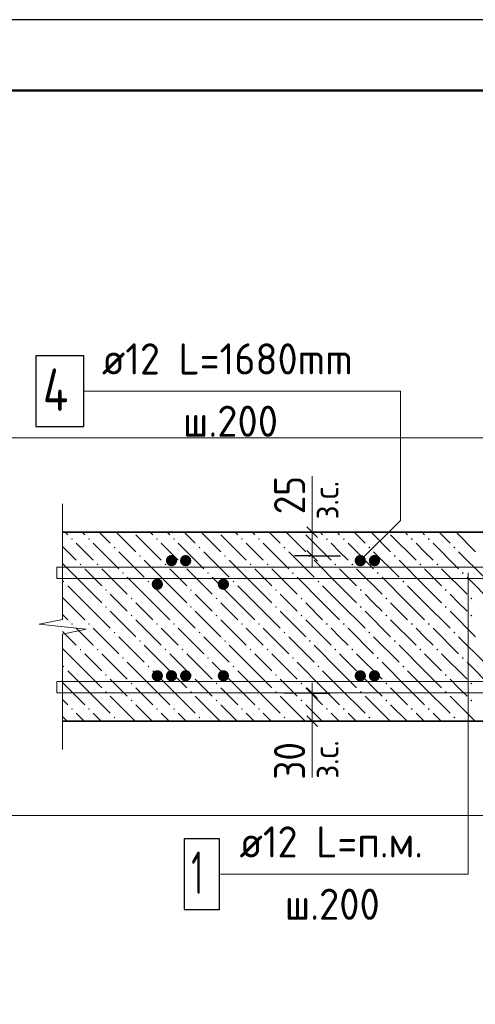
# Model space of a CAD drawing. Header units: millimetres. Extents: x 0 to 42000, y 0 to 29700.
# Tile 7 of 25: x 3920 to 7137, y 22748 to 29700. Entities that reach past the tile are written whole.
import ezdxf

# ---------------------------------------------------------------- set-up
doc = ezdxf.new("R2010")
doc.units = ezdxf.units.MM
for name, color, linetype, lineweight in [('Standard', 7, 'Continuous', 25), ('ЖБ Перекрытие верхний уровень', 7, 'Continuous', 18), ('Обрамление П-обр. равн.', 7, 'Continuous', 25), ('Размерная линия_ общее', 7, 'Continuous', 13), ('Ребро вкладыша арматура S1', 7, 'Continuous', 25), ('Фоновоя арматура Х1', 7, 'Continuous', 25)]:
    doc.layers.add(name, color=color, linetype=linetype, lineweight=lineweight)
doc.styles.add('ISOCPEUR', font='txt')

msp = doc.modelspace()

# ---------------------------------------------------------------- hatches: boundary and pattern name
at = {"layer": 'ЖБ Перекрытие верхний уровень', "linetype": 'Continuous', "lineweight": 18, "transparency": 33554687}
for points in [[(4282.8, 26033.5), (4289.3, 26040), (4295.8, 26033.5), (4289.3, 26027)], [(4402.8, 26033.5), (4409.3, 26040), (4415.8, 26033.5), (4409.3, 26027)], [(4882.8, 26033.5), (4889.3, 26040), (4895.8, 26033.5), (4889.3, 26027)], [(5002.8, 26033.5), (5009.3, 26040), (5015.8, 26033.5), (5009.3, 26027)], [(5482.8, 26033.5), (5489.3, 26040), (5495.8, 26033.5), (5489.3, 26027)], [(5602.8, 26033.5), (5609.3, 26040), (5615.8, 26033.5), (5609.3, 26027)], [(6082.8, 26033.5), (6089.3, 26040), (6095.8, 26033.5), (6089.3, 26027)], [(6202.8, 26033.5), (6209.3, 26040), (6215.8, 26033.5), (6209.3, 26027)], [(6682.8, 26033.5), (6689.3, 26040), (6695.8, 26033.5), (6689.3, 26027)], [(6802.8, 26033.5), (6809.3, 26040), (6815.8, 26033.5), (6809.3, 26027)], [(4582.8, 25973.5), (4589.3, 25980), (4595.8, 25973.5), (4589.3, 25967)], [(5182.8, 25973.5), (5189.3, 25980), (5195.8, 25973.5), (5189.3, 25967)], [(5782.8, 25973.5), (5789.3, 25980), (5795.8, 25973.5), (5789.3, 25967)], [(6382.8, 25973.5), (6389.3, 25980), (6395.8, 25973.5), (6389.3, 25967)], [(6982.8, 25973.5), (6989.3, 25980), (6995.8, 25973.5), (6989.3, 25967)], [(4342.8, 25853.5), (4349.3, 25860), (4355.8, 25853.5), (4349.3, 25847)], [(4462.8, 25853.5), (4469.3, 25860), (4475.8, 25853.5), (4469.3, 25847)], [(4762.8, 25913.5), (4769.3, 25920), (4775.8, 25913.5), (4769.3, 25907)], [(4942.8, 25853.5), (4949.3, 25860), (4955.8, 25853.5), (4949.3, 25847)], [(5062.8, 25853.5), (5069.3, 25860), (5075.8, 25853.5), (5069.3, 25847)], [(5362.8, 25913.5), (5369.3, 25920), (5375.8, 25913.5), (5369.3, 25907)], [(5542.8, 25853.5), (5549.3, 25860), (5555.8, 25853.5), (5549.3, 25847)], [(5662.8, 25853.5), (5669.3, 25860), (5675.8, 25853.5), (5669.3, 25847)], [(5962.8, 25913.5), (5969.3, 25920), (5975.8, 25913.5), (5969.3, 25907)], [(6142.8, 25853.5), (6149.3, 25860), (6155.8, 25853.5), (6149.3, 25847)], [(6262.8, 25853.5), (6269.3, 25860), (6275.8, 25853.5), (6269.3, 25847)], [(6562.8, 25913.5), (6569.3, 25920), (6575.8, 25913.5), (6569.3, 25907)], [(6742.8, 25853.5), (6749.3, 25860), (6755.8, 25853.5), (6749.3, 25847)], [(6862.8, 25853.5), (6869.3, 25860), (6875.8, 25853.5), (6869.3, 25847)], [(4642.8, 25793.5), (4649.3, 25800), (4655.8, 25793.5), (4649.3, 25787)], [(5242.8, 25793.5), (5249.3, 25800), (5255.8, 25793.5), (5249.3, 25787)], [(5842.8, 25793.5), (5849.3, 25800), (5855.8, 25793.5), (5849.3, 25787)], [(6442.8, 25793.5), (6449.3, 25800), (6455.8, 25793.5), (6449.3, 25787)], [(7042.8, 25793.5), (7049.3, 25800), (7055.8, 25793.5), (7049.3, 25787)], [(4223, 25733.7), (4229.3, 25740), (4235.8, 25733.5), (4229.3, 25727), (4223, 25733.3)], [(4822.8, 25733.5), (4829.3, 25740), (4835.8, 25733.5), (4829.3, 25727)], [(5422.8, 25733.5), (5429.3, 25740), (5435.8, 25733.5), (5429.3, 25727)], [(6022.8, 25733.5), (6029.3, 25740), (6035.8, 25733.5), (6029.3, 25727)], [(6622.8, 25733.5), (6629.3, 25740), (6635.8, 25733.5), (6629.3, 25727)], [(4522.8, 25673.5), (4529.3, 25680), (4535.8, 25673.5), (4529.3, 25667)], [(5122.8, 25673.5), (5129.3, 25680), (5135.8, 25673.5), (5129.3, 25667)], [(5722.8, 25673.5), (5729.3, 25680), (5735.8, 25673.5), (5729.3, 25667)], [(6322.8, 25673.5), (6329.3, 25680), (6335.8, 25673.5), (6329.3, 25667)], [(6922.8, 25673.5), (6929.3, 25680), (6935.8, 25673.5), (6929.3, 25667)], [(4702.8, 25613.5), (4709.3, 25620), (4715.8, 25613.5), (4709.3, 25607)], [(5302.8, 25613.5), (5309.3, 25620), (5315.8, 25613.5), (5309.3, 25607)], [(5902.8, 25613.5), (5909.3, 25620), (5915.8, 25613.5), (5909.3, 25607)], [(6502.8, 25613.5), (6509.3, 25620), (6515.8, 25613.5), (6509.3, 25607)], [(7102.8, 25613.5), (7109.3, 25620), (7115.8, 25613.5), (7109.3, 25607)], [(4522.8, 25553.5), (4529.3, 25560), (4535.8, 25553.5), (4529.3, 25547)], [(5122.8, 25553.5), (5129.3, 25560), (5135.8, 25553.5), (5129.3, 25547)], [(5722.8, 25553.5), (5729.3, 25560), (5735.8, 25553.5), (5729.3, 25547)], [(6322.8, 25553.5), (6329.3, 25560), (6335.8, 25553.5), (6329.3, 25547)], [(6922.8, 25553.5), (6929.3, 25560), (6935.8, 25553.5), (6929.3, 25547)], [(4702.8, 25493.5), (4709.3, 25500), (4715.8, 25493.5), (4709.3, 25487)], [(5302.8, 25493.5), (5309.3, 25500), (5315.8, 25493.5), (5309.3, 25487)], [(5902.8, 25493.5), (5909.3, 25500), (5915.8, 25493.5), (5909.3, 25487)], [(6502.8, 25493.5), (6509.3, 25500), (6515.8, 25493.5), (6509.3, 25487)], [(7102.8, 25493.5), (7109.3, 25500), (7115.8, 25493.5), (7109.3, 25487)], [(4282.8, 25433.5), (4289.3, 25440), (4295.8, 25433.5), (4289.3, 25427)], [(4402.8, 25433.5), (4409.3, 25440), (4415.8, 25433.5), (4409.3, 25427)], [(4582.8, 25373.5), (4589.3, 25380), (4595.8, 25373.5), (4589.3, 25367)], [(4882.8, 25433.5), (4889.3, 25440), (4895.8, 25433.5), (4889.3, 25427)], [(5002.8, 25433.5), (5009.3, 25440), (5015.8, 25433.5), (5009.3, 25427)], [(5182.8, 25373.5), (5189.3, 25380), (5195.8, 25373.5), (5189.3, 25367)], [(5482.8, 25433.5), (5489.3, 25440), (5495.8, 25433.5), (5489.3, 25427)], [(5602.8, 25433.5), (5609.3, 25440), (5615.8, 25433.5), (5609.3, 25427)], [(5782.8, 25373.5), (5789.3, 25380), (5795.8, 25373.5), (5789.3, 25367)], [(6082.8, 25433.5), (6089.3, 25440), (6095.8, 25433.5), (6089.3, 25427)], [(6202.8, 25433.5), (6209.3, 25440), (6215.8, 25433.5), (6209.3, 25427)], [(6382.8, 25373.5), (6389.3, 25380), (6395.8, 25373.5), (6389.3, 25367)], [(6682.8, 25433.5), (6689.3, 25440), (6695.8, 25433.5), (6689.3, 25427)], [(6802.8, 25433.5), (6809.3, 25440), (6815.8, 25433.5), (6809.3, 25427)], [(6982.8, 25373.5), (6989.3, 25380), (6995.8, 25373.5), (6989.3, 25367)], [(4762.8, 25313.5), (4769.3, 25320), (4775.8, 25313.5), (4769.3, 25307)], [(5362.8, 25313.5), (5369.3, 25320), (5375.8, 25313.5), (5369.3, 25307)], [(5962.8, 25313.5), (5969.3, 25320), (5975.8, 25313.5), (5969.3, 25307)], [(6562.8, 25313.5), (6569.3, 25320), (6575.8, 25313.5), (6569.3, 25307)], [(4342.8, 25253.5), (4349.3, 25260), (4355.8, 25253.5), (4349.3, 25247)], [(4462.8, 25253.5), (4469.3, 25260), (4475.8, 25253.5), (4469.3, 25247)], [(4942.8, 25253.5), (4949.3, 25260), (4955.8, 25253.5), (4949.3, 25247)], [(5062.8, 25253.5), (5069.3, 25260), (5075.8, 25253.5), (5069.3, 25247)], [(5542.8, 25253.5), (5549.3, 25260), (5555.8, 25253.5), (5549.3, 25247)], [(5662.8, 25253.5), (5669.3, 25260), (5675.8, 25253.5), (5669.3, 25247)], [(6142.8, 25253.5), (6149.3, 25260), (6155.8, 25253.5), (6149.3, 25247)], [(6262.8, 25253.5), (6269.3, 25260), (6275.8, 25253.5), (6269.3, 25247)], [(6742.8, 25253.5), (6749.3, 25260), (6755.8, 25253.5), (6749.3, 25247)], [(6862.8, 25253.5), (6869.3, 25260), (6875.8, 25253.5), (6869.3, 25247)], [(4642.8, 25193.5), (4649.3, 25200), (4655.8, 25193.5), (4649.3, 25187)], [(5242.8, 25193.5), (5249.3, 25200), (5255.8, 25193.5), (5249.3, 25187)], [(5842.8, 25193.5), (5849.3, 25200), (5855.8, 25193.5), (5849.3, 25187)], [(6442.8, 25193.5), (6449.3, 25200), (6455.8, 25193.5), (6449.3, 25187)], [(7042.8, 25193.5), (7049.3, 25200), (7055.8, 25193.5), (7049.3, 25187)], [(4223, 25133.7), (4229.3, 25140), (4235.8, 25133.5), (4229.3, 25127), (4223, 25133.3)], [(4822.8, 25133.5), (4829.3, 25140), (4835.8, 25133.5), (4829.3, 25127)], [(5422.8, 25133.5), (5429.3, 25140), (5435.8, 25133.5), (5429.3, 25127)], [(6022.8, 25133.5), (6029.3, 25140), (6035.8, 25133.5), (6029.3, 25127)], [(6622.8, 25133.5), (6629.3, 25140), (6635.8, 25133.5), (6629.3, 25127)], [(4522.8, 25073.5), (4529.3, 25080), (4535.8, 25073.5), (4529.3, 25067)], [(5122.8, 25073.5), (5129.3, 25080), (5135.8, 25073.5), (5129.3, 25067)], [(5722.8, 25073.5), (5729.3, 25080), (5735.8, 25073.5), (5729.3, 25067)], [(6322.8, 25073.5), (6329.3, 25080), (6335.8, 25073.5), (6329.3, 25067)], [(6922.8, 25073.5), (6929.3, 25080), (6935.8, 25073.5), (6929.3, 25067)], [(4522.8, 24953.5), (4529.3, 24960), (4535.8, 24953.5), (4529.3, 24947)], [(4702.8, 25013.5), (4709.3, 25020), (4715.8, 25013.5), (4709.3, 25007)], [(5122.8, 24953.5), (5129.3, 24960), (5135.8, 24953.5), (5129.3, 24947)], [(5302.8, 25013.5), (5309.3, 25020), (5315.8, 25013.5), (5309.3, 25007)], [(5722.8, 24953.5), (5729.3, 24960), (5735.8, 24953.5), (5729.3, 24947)], [(5902.8, 25013.5), (5909.3, 25020), (5915.8, 25013.5), (5909.3, 25007)], [(6322.8, 24953.5), (6329.3, 24960), (6335.8, 24953.5), (6329.3, 24947)], [(6502.8, 25013.5), (6509.3, 25020), (6515.8, 25013.5), (6509.3, 25007)], [(6922.8, 24953.5), (6929.3, 24960), (6935.8, 24953.5), (6929.3, 24947)], [(7102.8, 25013.5), (7109.3, 25020), (7115.8, 25013.5), (7109.3, 25007)], [(4702.8, 24893.5), (4709.3, 24900), (4715.8, 24893.5), (4709.3, 24887)], [(5302.8, 24893.5), (5309.3, 24900), (5315.8, 24893.5), (5309.3, 24887)], [(5902.8, 24893.5), (5909.3, 24900), (5915.8, 24893.5), (5909.3, 24887)], [(6502.8, 24893.5), (6509.3, 24900), (6515.8, 24893.5), (6509.3, 24887)], [(7102.8, 24893.5), (7109.3, 24900), (7115.8, 24893.5), (7109.3, 24887)], [(4282.8, 24833.5), (4289.3, 24840), (4295.8, 24833.5), (4289.3, 24827)], [(4402.8, 24833.5), (4409.3, 24840), (4415.8, 24833.5), (4409.3, 24827)], [(4882.8, 24833.5), (4889.3, 24840), (4895.8, 24833.5), (4889.3, 24827)], [(5002.8, 24833.5), (5009.3, 24840), (5015.8, 24833.5), (5009.3, 24827)], [(5482.8, 24833.5), (5489.3, 24840), (5495.8, 24833.5), (5489.3, 24827)], [(5602.8, 24833.5), (5609.3, 24840), (5615.8, 24833.5), (5609.3, 24827)], [(6082.8, 24833.5), (6089.3, 24840), (6095.8, 24833.5), (6089.3, 24827)], [(6202.8, 24833.5), (6209.3, 24840), (6215.8, 24833.5), (6209.3, 24827)], [(6682.8, 24833.5), (6689.3, 24840), (6695.8, 24833.5), (6689.3, 24827)], [(6802.8, 24833.5), (6809.3, 24840), (6815.8, 24833.5), (6809.3, 24827)], [(4582.8, 24773.5), (4589.3, 24780), (4595.8, 24773.5), (4589.3, 24767)], [(5182.8, 24773.5), (5189.3, 24780), (5195.8, 24773.5), (5189.3, 24767)], [(5782.8, 24773.5), (5789.3, 24780), (5795.8, 24773.5), (5789.3, 24767)], [(6382.8, 24773.5), (6389.3, 24780), (6395.8, 24773.5), (6389.3, 24767)], [(6982.8, 24773.5), (6989.3, 24780), (6995.8, 24773.5), (6989.3, 24767)]]:
    msp.add_hatch(color=7, dxfattribs=at).paths.add_polyline_path(points, flags=16)
at = {"layer": 'Обрамление П-обр. равн.', "linetype": 'Continuous', "lineweight": 25, "transparency": 33554687}
for points in [[(5031.8, 25881), (5028.7, 25896.3), (5020, 25909.3), (5007.1, 25918), (4991.8, 25921), (4976.5, 25918), (4963.5, 25909.3), (4954.8, 25896.3), (4951.8, 25881), (4954.8, 25865.7), (4963.5, 25852.7), (4976.5, 25844), (4991.8, 25841), (5007.1, 25844), (5020, 25852.7), (5028.7, 25865.7)], [(5131.8, 25881), (5128.7, 25896.3), (5120, 25909.3), (5107.1, 25918), (5091.8, 25921), (5076.5, 25918), (5063.5, 25909.3), (5054.8, 25896.3), (5051.8, 25881), (5054.8, 25865.7), (5063.5, 25852.7), (5076.5, 25844), (5091.8, 25841), (5107.1, 25844), (5120, 25852.7), (5128.7, 25865.7)], [(6365.1, 25881), (6362.1, 25896.3), (6353.4, 25909.3), (6340.4, 25918), (6325.1, 25921), (6309.8, 25918), (6296.8, 25909.3), (6288.1, 25896.3), (6285.1, 25881), (6288.1, 25865.7), (6296.8, 25852.7), (6309.8, 25844), (6325.1, 25841), (6340.4, 25844), (6353.4, 25852.7), (6362.1, 25865.7)], [(6465.1, 25881), (6462.1, 25896.3), (6453.4, 25909.3), (6440.4, 25918), (6425.1, 25921), (6409.8, 25918), (6396.8, 25909.3), (6388.1, 25896.3), (6385.1, 25881), (6388.1, 25865.7), (6396.8, 25852.7), (6409.8, 25844), (6425.1, 25841), (6440.4, 25844), (6453.4, 25852.7), (6462.1, 25865.7)], [(5031.8, 25067.7), (5028.7, 25083), (5020, 25096), (5007.1, 25104.6), (4991.8, 25107.7), (4976.5, 25104.6), (4963.5, 25096), (4954.8, 25083), (4951.8, 25067.7), (4954.8, 25052.4), (4963.5, 25039.4), (4976.5, 25030.7), (4991.8, 25027.7), (5007.1, 25030.7), (5020, 25039.4), (5028.7, 25052.4)], [(5131.8, 25067.7), (5128.7, 25083), (5120, 25096), (5107.1, 25104.6), (5091.8, 25107.7), (5076.5, 25104.6), (5063.5, 25096), (5054.8, 25083), (5051.8, 25067.7), (5054.8, 25052.4), (5063.5, 25039.4), (5076.5, 25030.7), (5091.8, 25027.7), (5107.1, 25030.7), (5120, 25039.4), (5128.7, 25052.4)], [(6365.1, 25067.7), (6362.1, 25083), (6353.4, 25096), (6340.4, 25104.6), (6325.1, 25107.7), (6309.8, 25104.6), (6296.8, 25096), (6288.1, 25083), (6285.1, 25067.7), (6288.1, 25052.4), (6296.8, 25039.4), (6309.8, 25030.7), (6325.1, 25027.7), (6340.4, 25030.7), (6353.4, 25039.4), (6362.1, 25052.4)], [(6465.1, 25067.7), (6462.1, 25083), (6453.4, 25096), (6440.4, 25104.6), (6425.1, 25107.7), (6409.8, 25104.6), (6396.8, 25096), (6388.1, 25083), (6385.1, 25067.7), (6388.1, 25052.4), (6396.8, 25039.4), (6409.8, 25030.7), (6425.1, 25027.7), (6440.4, 25030.7), (6453.4, 25039.4), (6462.1, 25052.4)]]:
    msp.add_hatch(color=7, dxfattribs=at).paths.add_polyline_path(points)
at = {"layer": 'Ребро вкладыша арматура S1', "linetype": 'Continuous', "lineweight": 25, "transparency": 33554687}
for points in [[(4931.8, 25714.3), (4928.7, 25729.6), (4920, 25742.6), (4907.1, 25751.3), (4891.8, 25754.3), (4876.5, 25751.3), (4863.5, 25742.6), (4854.8, 25729.6), (4851.8, 25714.3), (4854.8, 25699), (4863.5, 25686), (4876.5, 25677.4), (4891.8, 25674.3), (4907.1, 25677.4), (4920, 25686), (4928.7, 25699)], [(5398.4, 25714.3), (5395.4, 25729.6), (5386.7, 25742.6), (5373.7, 25751.3), (5358.4, 25754.3), (5343.1, 25751.3), (5330.1, 25742.6), (5321.5, 25729.6), (5318.4, 25714.3), (5321.5, 25699), (5330.1, 25686), (5343.1, 25677.4), (5358.4, 25674.3), (5373.7, 25677.4), (5386.7, 25686), (5395.4, 25699)], [(4931.8, 25067.7), (4928.7, 25083), (4920, 25096), (4907.1, 25104.6), (4891.8, 25107.7), (4876.5, 25104.6), (4863.5, 25096), (4854.8, 25083), (4851.8, 25067.7), (4854.8, 25052.4), (4863.5, 25039.4), (4876.5, 25030.7), (4891.8, 25027.7), (4907.1, 25030.7), (4920, 25039.4), (4928.7, 25052.4)], [(5398.4, 25067.7), (5395.4, 25083), (5386.7, 25096), (5373.7, 25104.6), (5358.4, 25107.7), (5343.1, 25104.6), (5330.1, 25096), (5321.5, 25083), (5318.4, 25067.7), (5321.5, 25052.4), (5330.1, 25039.4), (5343.1, 25030.7), (5358.4, 25027.7), (5373.7, 25030.7), (5386.7, 25039.4), (5395.4, 25052.4)]]:
    msp.add_hatch(color=7, dxfattribs=at).paths.add_polyline_path(points)

# ---------------------------------------------------------------- linework, layer by layer
at = {"layer": 'Standard', "color": 7, "linetype": 'Continuous', "lineweight": 13, "transparency": 33554687}
for p, q in [((5985.7, 26081), (5985.7, 26478.4)), ((4223, 26281), (4223, 25466.3)), ((4223, 25466.3), (4056.3, 25431.7)), ((4056.3, 25431.7), (4389.7, 25397)), ((4389.7, 25397), (4223, 25362.3)), ((4223, 25362.3), (4223, 24547.7)), ((5985.7, 24747.7), (5985.7, 24350.2)), ((4223, 24547.7), (4223, 24547.7))]:
    msp.add_line(p, q, dxfattribs=at)
at = {"layer": 'Standard', "color": 7, "linetype": 'Continuous', "lineweight": 25, "transparency": 33554687}
msp.add_lwpolyline([(0, 0), (42000, 0), (42000, 29700), (0, 29700), (0, 0)], close=True, dxfattribs=at)
at = {"layer": 'Standard', "color": 7, "linetype": 'Continuous', "lineweight": 50, "transparency": 33554687}
msp.add_lwpolyline([(2000, 29200), (41500, 29200), (41500, 500), (2000, 500), (2000, 29200)], close=True, dxfattribs=at)
at = {"layer": 'Standard', "color": 7, "linetype": 'Continuous', "lineweight": 13, "transparency": 33554687}
for points in [[(41500, 29200), (2000, 29200), (2000, 6000), (41500, 6000), (41500, 29200)], [(6325.1, 25881), (6607.9, 26163.8), (6607.9, 27077.6), (4373.2, 27077.6)], [(5338.3, 23667.7), (7086.6, 23667.7), (7086.6, 24078.5), (7086.6, 25794.3)]]:
    msp.add_lwpolyline(points, dxfattribs=at)
at = {"layer": 'Standard', "color": 254, "linetype": 'Continuous', "lineweight": 18, "true_color": 0xc4c4ff, "transparency": 33554687}
msp.add_lwpolyline([(3556.3, 24081), (21591.7, 24081), (21591.7, 26747.7), (3556.3, 26747.7), (3556.3, 24081)], dxfattribs=at)
at = {"layer": 'ЖБ Перекрытие верхний уровень', "color": 7, "linetype": 'Continuous', "lineweight": 35, "transparency": 33554687}
for p, q in [((12158.4, 26081), (4223, 26081)), ((4223, 24747.7), (12158.4, 24747.7))]:
    msp.add_line(p, q, dxfattribs=at)
at = {"layer": 'ЖБ Перекрытие верхний уровень', "color": 9, "linetype": 'Continuous', "lineweight": 18, "true_color": 0xc7c7c7, "transparency": 33554687}
for p, q in [((4241.8, 26081), (4259.3, 26063.5)), ((4361.8, 26081), (4379.3, 26063.5)), ((4481.8, 26081), (4559.3, 26003.5)), ((4601.8, 26081), (4739.3, 25943.5)), ((4841.8, 26081), (4859.3, 26063.5)), ((4961.8, 26081), (4979.3, 26063.5)), ((5081.8, 26081), (5159.3, 26003.5)), ((5201.8, 26081), (5339.3, 25943.5)), ((5441.8, 26081), (5459.3, 26063.5)), ((5561.8, 26081), (5579.3, 26063.5)), ((5681.8, 26081), (5759.3, 26003.5)), ((5801.8, 26081), (5939.3, 25943.5)), ((6041.8, 26081), (6059.3, 26063.5)), ((6161.8, 26081), (6179.3, 26063.5)), ((6281.8, 26081), (6359.3, 26003.5)), ((6401.8, 26081), (6539.3, 25943.5)), ((6641.8, 26081), (6659.3, 26063.5)), ((6761.8, 26081), (6779.3, 26063.5)), ((6881.8, 26081), (6959.3, 26003.5)), ((7001.8, 26081), (7139.3, 25943.5)), ((4379.3, 25943.5), (4319.3, 26003.5)), ((4439.3, 26003.5), (4619.3, 25823.5)), ((4739.3, 26063.5), (4919.3, 25883.5)), ((4979.3, 25943.5), (4919.3, 26003.5)), ((5039.3, 26003.5), (5219.3, 25823.5)), ((5339.3, 26063.5), (5519.3, 25883.5)), ((5579.3, 25943.5), (5519.3, 26003.5)), ((5639.3, 26003.5), (5819.3, 25823.5)), ((5939.3, 26063.5), (6119.3, 25883.5)), ((6179.3, 25943.5), (6119.3, 26003.5)), ((6239.3, 26003.5), (6419.3, 25823.5)), ((6539.3, 26063.5), (6719.3, 25883.5)), ((6779.3, 25943.5), (6719.3, 26003.5)), ((6839.3, 26003.5), (7019.3, 25823.5)), ((4223, 25979.8), (4319.3, 25883.5)), ((4439.3, 25883.5), (4379.3, 25943.5)), ((4619.3, 25943.5), (4799.3, 25763.5)), ((5039.3, 25883.5), (4979.3, 25943.5)), ((5219.3, 25943.5), (5399.3, 25763.5)), ((5639.3, 25883.5), (5579.3, 25943.5)), ((5819.3, 25943.5), (5999.3, 25763.5)), ((6239.3, 25883.5), (6179.3, 25943.5)), ((6419.3, 25943.5), (6599.3, 25763.5)), ((6839.3, 25883.5), (6779.3, 25943.5)), ((7019.3, 25943.5), (7199.3, 25763.5)), ((4379.3, 25703.5), (4223, 25859.8)), ((4979.3, 25703.5), (4799.3, 25883.5)), ((5579.3, 25703.5), (5399.3, 25883.5)), ((6179.3, 25703.5), (5999.3, 25883.5)), ((6779.3, 25703.5), (6599.3, 25883.5)), ((4379.3, 25823.5), (4499.3, 25703.5)), ((4499.3, 25823.5), (4679.3, 25643.5)), ((4979.3, 25823.5), (5099.3, 25703.5)), ((5099.3, 25823.5), (5279.3, 25643.5)), ((5579.3, 25823.5), (5699.3, 25703.5)), ((5699.3, 25823.5), (5879.3, 25643.5)), ((6179.3, 25823.5), (6299.3, 25703.5)), ((6299.3, 25823.5), (6479.3, 25643.5)), ((6779.3, 25823.5), (6899.3, 25703.5)), ((6899.3, 25823.5), (7079.3, 25643.5)), ((4859.3, 25583.5), (4679.3, 25763.5)), ((5459.3, 25583.5), (5279.3, 25763.5)), ((6059.3, 25583.5), (5879.3, 25763.5)), ((6659.3, 25583.5), (6479.3, 25763.5)), ((7259.3, 25583.5), (7079.3, 25763.5)), ((4259.3, 25703.5), (4379.3, 25583.5)), ((4379.3, 25703.5), (4499.3, 25583.5)), ((4859.3, 25703.5), (4979.3, 25583.5)), ((4979.3, 25703.5), (5099.3, 25583.5)), ((5459.3, 25703.5), (5579.3, 25583.5)), ((5579.3, 25703.5), (5699.3, 25583.5)), ((6059.3, 25703.5), (6179.3, 25583.5)), ((6179.3, 25703.5), (6299.3, 25583.5)), ((6659.3, 25703.5), (6779.3, 25583.5)), ((6779.3, 25703.5), (6899.3, 25583.5)), ((4259.3, 25583.5), (4223, 25619.8)), ((4259.3, 25583.5), (4379.3, 25463.5)), ((4379.3, 25583.5), (4559.3, 25403.5)), ((4619.3, 25583.5), (4559.3, 25643.5)), ((4679.3, 25523.5), (4619.3, 25583.5)), ((4739.3, 25583.5), (4859.3, 25463.5)), ((4859.3, 25583.5), (4979.3, 25463.5)), ((4979.3, 25583.5), (5159.3, 25403.5)), ((5219.3, 25583.5), (5159.3, 25643.5)), ((5279.3, 25523.5), (5219.3, 25583.5)), ((5339.3, 25583.5), (5459.3, 25463.5)), ((5459.3, 25583.5), (5579.3, 25463.5)), ((5579.3, 25583.5), (5759.3, 25403.5)), ((5819.3, 25583.5), (5759.3, 25643.5)), ((5879.3, 25523.5), (5819.3, 25583.5)), ((5939.3, 25583.5), (6059.3, 25463.5)), ((6059.3, 25583.5), (6179.3, 25463.5)), ((6179.3, 25583.5), (6359.3, 25403.5)), ((6419.3, 25583.5), (6359.3, 25643.5)), ((6479.3, 25523.5), (6419.3, 25583.5)), ((6539.3, 25583.5), (6659.3, 25463.5)), ((6659.3, 25583.5), (6779.3, 25463.5)), ((6779.3, 25583.5), (6959.3, 25403.5)), ((7019.3, 25583.5), (6959.3, 25643.5)), ((7079.3, 25523.5), (7019.3, 25583.5)), ((4559.3, 25523.5), (4739.3, 25343.5)), ((5159.3, 25523.5), (5339.3, 25343.5)), ((5759.3, 25523.5), (5939.3, 25343.5)), ((6359.3, 25523.5), (6539.3, 25343.5)), ((6959.3, 25523.5), (7139.3, 25343.5)), ((4223, 25499.8), (4259.3, 25463.5)), ((4739.3, 25463.5), (4919.3, 25283.5)), ((5339.3, 25463.5), (5519.3, 25283.5)), ((5939.3, 25463.5), (6119.3, 25283.5)), ((6539.3, 25463.5), (6719.3, 25283.5)), ((4223, 25379.8), (4319.3, 25283.5)), ((4379.3, 25343.5), (4319.3, 25403.5)), ((4439.3, 25403.5), (4619.3, 25223.5)), ((4979.3, 25343.5), (4919.3, 25403.5)), ((5039.3, 25403.5), (5219.3, 25223.5)), ((5579.3, 25343.5), (5519.3, 25403.5)), ((5639.3, 25403.5), (5819.3, 25223.5)), ((6179.3, 25343.5), (6119.3, 25403.5)), ((6239.3, 25403.5), (6419.3, 25223.5)), ((6779.3, 25343.5), (6719.3, 25403.5)), ((6839.3, 25403.5), (7019.3, 25223.5)), ((4439.3, 25283.5), (4379.3, 25343.5)), ((4619.3, 25343.5), (4799.3, 25163.5)), ((5039.3, 25283.5), (4979.3, 25343.5)), ((5219.3, 25343.5), (5399.3, 25163.5)), ((5639.3, 25283.5), (5579.3, 25343.5)), ((5819.3, 25343.5), (5999.3, 25163.5)), ((6239.3, 25283.5), (6179.3, 25343.5)), ((6419.3, 25343.5), (6599.3, 25163.5)), ((6839.3, 25283.5), (6779.3, 25343.5)), ((7019.3, 25343.5), (7199.3, 25163.5)), ((4379.3, 25103.5), (4223, 25259.8)), ((4979.3, 25103.5), (4799.3, 25283.5)), ((5579.3, 25103.5), (5399.3, 25283.5)), ((6179.3, 25103.5), (5999.3, 25283.5)), ((6779.3, 25103.5), (6599.3, 25283.5)), ((4379.3, 25223.5), (4499.3, 25103.5)), ((4499.3, 25223.5), (4679.3, 25043.5)), ((4979.3, 25223.5), (5099.3, 25103.5)), ((5099.3, 25223.5), (5279.3, 25043.5)), ((5579.3, 25223.5), (5699.3, 25103.5)), ((5699.3, 25223.5), (5879.3, 25043.5)), ((6179.3, 25223.5), (6299.3, 25103.5)), ((6299.3, 25223.5), (6479.3, 25043.5)), ((6779.3, 25223.5), (6899.3, 25103.5)), ((6899.3, 25223.5), (7079.3, 25043.5)), ((4259.3, 25103.5), (4379.3, 24983.5)), ((4379.3, 25103.5), (4499.3, 24983.5)), ((4859.3, 24983.5), (4679.3, 25163.5)), ((4859.3, 25103.5), (4979.3, 24983.5)), ((4979.3, 25103.5), (5099.3, 24983.5)), ((5459.3, 24983.5), (5279.3, 25163.5)), ((5459.3, 25103.5), (5579.3, 24983.5)), ((5579.3, 25103.5), (5699.3, 24983.5)), ((6059.3, 24983.5), (5879.3, 25163.5)), ((6059.3, 25103.5), (6179.3, 24983.5)), ((6179.3, 25103.5), (6299.3, 24983.5)), ((6659.3, 24983.5), (6479.3, 25163.5)), ((6659.3, 25103.5), (6779.3, 24983.5)), ((6779.3, 25103.5), (6899.3, 24983.5)), ((7259.3, 24983.5), (7079.3, 25163.5)), ((4619.3, 24983.5), (4559.3, 25043.5)), ((5219.3, 24983.5), (5159.3, 25043.5)), ((5819.3, 24983.5), (5759.3, 25043.5)), ((6419.3, 24983.5), (6359.3, 25043.5)), ((7019.3, 24983.5), (6959.3, 25043.5)), ((4259.3, 24983.5), (4223, 25019.8)), ((4259.3, 24983.5), (4379.3, 24863.5)), ((4379.3, 24983.5), (4559.3, 24803.5)), ((4679.3, 24923.5), (4619.3, 24983.5)), ((4739.3, 24983.5), (4859.3, 24863.5)), ((4859.3, 24983.5), (4979.3, 24863.5)), ((4979.3, 24983.5), (5159.3, 24803.5)), ((5279.3, 24923.5), (5219.3, 24983.5)), ((5339.3, 24983.5), (5459.3, 24863.5)), ((5459.3, 24983.5), (5579.3, 24863.5)), ((5579.3, 24983.5), (5759.3, 24803.5)), ((5879.3, 24923.5), (5819.3, 24983.5)), ((5939.3, 24983.5), (6059.3, 24863.5)), ((6059.3, 24983.5), (6179.3, 24863.5)), ((6179.3, 24983.5), (6359.3, 24803.5)), ((6479.3, 24923.5), (6419.3, 24983.5)), ((6539.3, 24983.5), (6659.3, 24863.5)), ((6659.3, 24983.5), (6779.3, 24863.5)), ((6779.3, 24983.5), (6959.3, 24803.5)), ((7079.3, 24923.5), (7019.3, 24983.5)), ((4223, 24899.8), (4259.3, 24863.5)), ((4559.3, 24923.5), (4735.2, 24747.7)), ((5159.3, 24923.5), (5335.2, 24747.7)), ((5759.3, 24923.5), (5935.2, 24747.7)), ((6359.3, 24923.5), (6535.2, 24747.7)), ((6959.3, 24923.5), (7135.2, 24747.7)), ((4739.3, 24863.5), (4855.2, 24747.7)), ((5339.3, 24863.5), (5455.2, 24747.7)), ((5939.3, 24863.5), (6055.2, 24747.7)), ((6539.3, 24863.5), (6655.2, 24747.7)), ((4223, 24779.8), (4255.2, 24747.7)), ((4375.1, 24747.7), (4319.3, 24803.5)), ((4439.3, 24803.5), (4495.2, 24747.7)), ((4975.1, 24747.7), (4919.3, 24803.5)), ((5039.3, 24803.5), (5095.2, 24747.7)), ((5575.1, 24747.7), (5519.3, 24803.5)), ((5639.3, 24803.5), (5695.2, 24747.7)), ((6175.1, 24747.7), (6119.3, 24803.5)), ((6239.3, 24803.5), (6295.2, 24747.7)), ((6775.1, 24747.7), (6719.3, 24803.5)), ((6839.3, 24803.5), (6895.2, 24747.7))]:
    msp.add_line(p, q, dxfattribs=at)
at = {"layer": 'Обрамление П-обр. равн.', "color": 7, "linetype": 'Continuous', "lineweight": 25, "transparency": 33554687}
msp.add_lwpolyline([(4033.2, 26827.6), (4373.2, 26827.6), (4373.2, 27327.6), (4033.2, 27327.6), (4033.2, 26827.6)], dxfattribs=at)
at = {"layer": 'Размерная линия_ общее', "color": 7, "linetype": 'Continuous', "lineweight": 13, "transparency": 33554687}
for p, q in [((5985.7, 26081), (5985.7, 26156)), ((5985.7, 25914.3), (5985.7, 26081)), ((5985.7, 25914.3), (5985.7, 25839.3)), ((5985.7, 24944.3), (5985.7, 25019.3)), ((5985.7, 24944.3), (5985.7, 24747.7)), ((5985.7, 24747.7), (5985.7, 24672.7))]:
    msp.add_line(p, q, dxfattribs=at)
at = {"layer": 'Размерная линия_ общее', "color": 253, "linetype": 'Continuous', "lineweight": -3, "true_color": 0xa0a0a0, "transparency": 33554687}
for p, q in [((5985.7, 26081), (5860.7, 26081)), ((5985.7, 26081), (6110.7, 26081)), ((5985.7, 26081), (6317.3, 26081)), ((5985.7, 25914.3), (5860.7, 25914.3)), ((5985.7, 25914.3), (6110.7, 25914.3)), ((5985.7, 25914.3), (6185.7, 25914.3)), ((5985.7, 24944.3), (5785.7, 24944.3)), ((5985.7, 24944.3), (5860.7, 24944.3)), ((5985.7, 24944.3), (6110.7, 24944.3)), ((5985.7, 24747.7), (5860.7, 24747.7)), ((5985.7, 24747.7), (6110.7, 24747.7)), ((5985.7, 24747.7), (6317.3, 24747.7))]:
    msp.add_line(p, q, dxfattribs=at)
at = {"layer": 'Размерная линия_ общее', "color": 7, "linetype": 'Continuous', "lineweight": 25, "transparency": 33554687}
for p, q in [((6023.2, 26043.5), (5948.2, 26118.5)), ((6023.2, 25876.8), (5948.2, 25951.8)), ((5948.2, 24981.8), (6023.2, 24906.8)), ((5948.2, 24785.2), (6023.2, 24710.2))]:
    msp.add_line(p, q, dxfattribs=at)
at = {"layer": 'Фоновоя арматура Х1', "color": 251, "linetype": 'Continuous', "lineweight": 18, "true_color": 0x656565, "transparency": 33554687}
for points in [[(11991.8, 25754.3), (4183, 25754.3), (4183, 25834.3), (11991.8, 25834.3), (11991.8, 25754.3)], [(11991.8, 24947.7), (4183, 24947.7), (4183, 25027.7), (11991.8, 25027.7), (11991.8, 24947.7)]]:
    msp.add_lwpolyline(points, dxfattribs=at)
at = {"layer": 'Фоновоя арматура Х1', "color": 7, "linetype": 'Continuous', "lineweight": 25, "transparency": 33554687}
msp.add_lwpolyline([(5081.6, 23417.7), (5331.6, 23417.7), (5331.6, 23917.7), (5081.6, 23917.7), (5081.6, 23417.7)], dxfattribs=at)

# ---------------------------------------------------------------- texts
at = {"layer": 'Обрамление П-обр. равн.', "color": 7, "linetype": 'Continuous', "lineweight": 13, "transparency": 33554687, "attachment_point": 7, "style": 'ISOCPEUR'}
for s, insert, char_height, width in [('\\W0.94;ø12 L=1680mm ', (4500.3, 27195), 220, 2104.383), ('\\W0.80;4', (4083.2, 26937.6), 300, 359.83), ('\\W0.95;ш.200 ', (5072.3, 26755), 220, 962.136)]:
    msp.add_mtext(s, dxfattribs=dict(at, insert=insert, char_height=char_height, width=width))
at = {"layer": 'Размерная линия_ общее', "color": 7, "linetype": 'Continuous', "lineweight": 18, "transparency": 33554687, "char_height": 180, "width": 413.948, "attachment_point": 7, "rotation": 90, "style": 'ISOCPEUR'}
for insert in [(6171.5, 26172.2), (6171.5, 24341.4)]:
    msp.add_mtext('\\W0.90;з.с.', dxfattribs=dict(at, insert=insert))
at = {"layer": 'Размерная линия_ общее', "color": 7, "linetype": 'Continuous', "lineweight": 25, "transparency": 33554687, "char_height": 220, "attachment_point": 7, "rotation": 90, "style": 'ISOCPEUR'}
for s, insert, width in [('\\W0.87;25', (5935.7, 26208.6), 403.924), ('\\W0.87;30', (5935.7, 24334.1), 403.932)]:
    msp.add_mtext(s, dxfattribs=dict(at, insert=insert, width=width))
at = {"layer": 'Фоновоя арматура Х1', "color": 7, "linetype": 'Continuous', "lineweight": 13, "transparency": 33554687, "attachment_point": 7, "style": 'ISOCPEUR'}
for s, insert, char_height, width in [('\\W0.94;ø12 L=п.м. ', (5472, 23785), 220, 1599.154), ('\\W0.56;1', (5131.6, 23527.7), 300, 233.343), ('\\W0.95;ш.200 ', (5791, 23345), 220, 962.129)]:
    msp.add_mtext(s, dxfattribs=dict(at, insert=insert, char_height=char_height, width=width))

doc.saveas('drawing.dxf')
